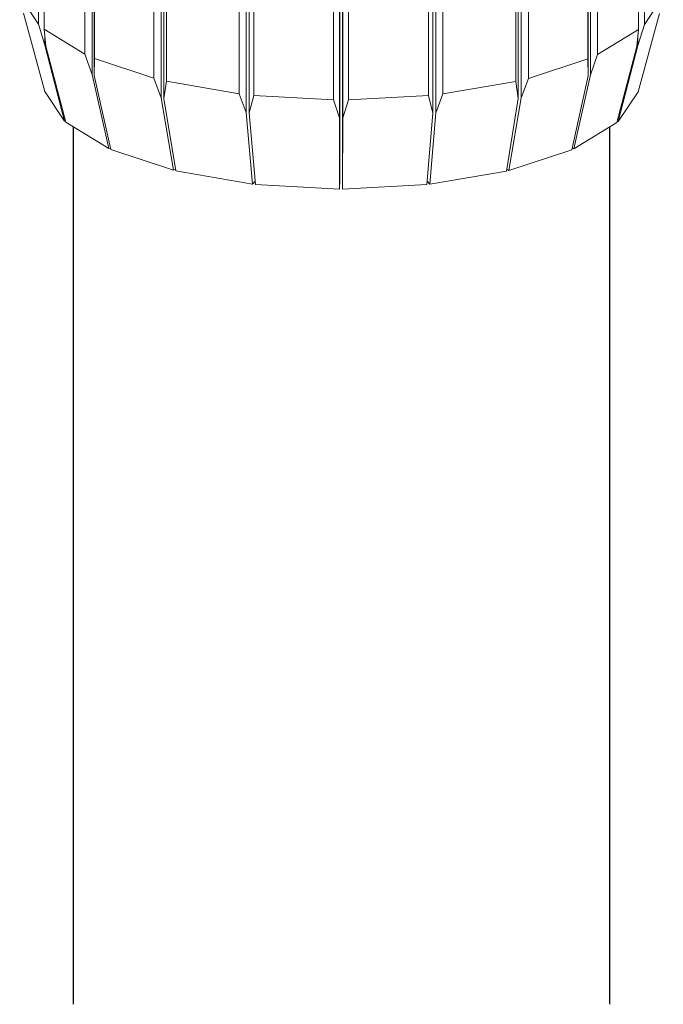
# Model space of a CAD drawing. Header units: millimetres. Extents: x -234509 to -203707, y -19731 to 120094.
# Tile 20 of 72: x -215390 to -214172, y 72270 to 74135. Entities that reach past the tile are written whole.
import ezdxf

# ---------------------------------------------------------------- set-up
doc = ezdxf.new("R2010")
doc.units = ezdxf.units.MM
for name, color, linetype, lineweight in [('N-CO-BC-BETONVORM-G', 50, 'Continuous', 25), ('N-CO-KC-KUNSTSTOFVORM-G', 7, 'Continuous', 13), ('N-CO-SC-STAALVORM-G', 10, 'Continuous', 25)]:
    doc.layers.add(name, color=color, linetype=linetype, lineweight=lineweight)

# ---------------------------------------------------------------- blocks, each defined once
blk = doc.blocks.new('GM_Wrijfstijl_boven_beschermpaal - GM_Wrijfstijl_boven_beschermpaal-3365226-_3D_ Copy 1 Copy 2')
at = {"layer": 'N-CO-KC-KUNSTSTOFVORM-G'}
for p, q in [((-159506.7, 73985.4), (-159506.7, 74787.5)), ((-159502, 74017.9), (-159502, 74782.7)), ((-159364.4, 73994.2), (-159364.4, 74759)), ((-159351.1, 73958.5), (-159351.1, 74760.6)), ((-159506.7, 73985.4), (-159502, 74017.9)), ((-159502, 74017.9), (-159364.4, 73994.2)), ((-159364.4, 73994.2), (-159351.1, 73958.5)), ((-159484.2, 73848.3), (-159506.7, 73985.4)), ((-159351.1, 73958.5), (-159339, 73823.2)), ((-159339, 73823.2), (-159484.2, 73848.3)), ((-159334, 73828.9), (-159339, 73823.2))]:
    blk.add_line(p, q, dxfattribs=at)
blk = doc.blocks.new('GM_Wrijfstijl_boven_beschermpaal - GM_Wrijfstijl_boven_beschermpaal-V88-_3D_ Copy 1 Copy 2')
at = {"layer": 'N-CO-KC-KUNSTSTOFVORM-G'}
for p, q in [((-159345.2, 73957.9), (-159345.2, 74760)), ((-159336.8, 73991.1), (-159336.8, 74755.9)), ((-159174, 74761.5), (-159174, 73832.2)), ((-159186, 73982.9), (-159186, 74747.7)), ((-159174.6, 73948.6), (-159174.6, 74750.7)), ((-159345.2, 73957.9), (-159336.8, 73991.1)), ((-159336.8, 73991.1), (-159186, 73982.9)), ((-159186, 73982.9), (-159174.6, 73948.6)), ((-159333.5, 73822.6), (-159345.2, 73957.9)), ((-159174.6, 73948.6), (-159174.3, 73813.9)), ((-159174.3, 73813.9), (-159333.5, 73822.6)), ((-159174, 73832.2), (-159174.3, 73813.9))]:
    blk.add_line(p, q, dxfattribs=at)
blk = doc.blocks.new('GM_Wrijfstijl_boven_beschermpaal - GM_Wrijfstijl_boven_beschermpaal-V89-_3D_ Copy 1 Copy 2')
at = {"layer": 'N-CO-KC-KUNSTSTOFVORM-G'}
for p, q in [((-159168.8, 74761.5), (-159168.8, 73832.2)), ((-159006.2, 73990.9), (-159006.2, 74755.7)), ((-158997.8, 73957.7), (-158997.8, 74759.8)), ((-159168.4, 73948.6), (-159168.4, 74750.7)), ((-159157.1, 73982.9), (-159157.1, 74747.7)), ((-159157.1, 73982.9), (-159006.2, 73990.9)), ((-159006.2, 73990.9), (-158997.8, 73957.7)), ((-159168.4, 73948.6), (-159157.1, 73982.9)), ((-158997.8, 73957.7), (-159009.3, 73822.4)), ((-159168.6, 73813.9), (-159168.4, 73948.6)), ((-159168.6, 73813.9), (-159168.8, 73832.2)), ((-159009.3, 73822.4), (-159168.6, 73813.9))]:
    blk.add_line(p, q, dxfattribs=at)
blk = doc.blocks.new('GM_Wrijfstijl_boven_beschermpaal - GM_Wrijfstijl_boven_beschermpaal-V90-_3D_ Copy 1 Copy 2')
at = {"layer": 'N-CO-KC-KUNSTSTOFVORM-G'}
for p, q in [((-158840.8, 74017.6), (-158840.8, 74782.4)), ((-158836, 73985.1), (-158836, 74787.2)), ((-158991.9, 73958.3), (-158991.9, 74760.5)), ((-158978.6, 73993.9), (-158978.6, 74758.7)), ((-158978.6, 73993.9), (-158840.8, 74017.6)), ((-158840.8, 74017.6), (-158836, 73985.1)), ((-158991.9, 73958.3), (-158978.6, 73993.9)), ((-158836, 73985.1), (-158858.4, 73848)), ((-159003.8, 73823), (-158991.9, 73958.3)), ((-158858.4, 73848), (-159003.8, 73823)), ((-159003.8, 73823), (-159008.8, 73828.8))]:
    blk.add_line(p, q, dxfattribs=at)
blk = doc.blocks.new('GM_Wrijfstijl_boven_beschermpaal - GM_Wrijfstijl_boven_beschermpaal-V91-_3D_ Copy 1 Copy 2')
at = {"layer": 'N-CO-KC-KUNSTSTOFVORM-G'}
for p, q in [((-158597.5, 74125.6), (-158597.5, 74890.4)), ((-158597.5, 74125.6), (-158561.7, 74179.1)), ((-158569.1, 74146.1), (-158609.3, 73998.2)), ((-158609.6, 74085.6), (-158597.5, 74125.6)), ((-158609.6, 74085.6), (-158609.6, 74104.8)), ((-158647.1, 73941.8), (-158609.6, 74085.6)), ((-158609.3, 73998.2), (-158647.1, 73941.8)), ((-158647.1, 73941.8), (-158648.7, 73942))]:
    blk.add_line(p, q, dxfattribs=at)
blk = doc.blocks.new('GM_Wrijfstijl_boven_beschermpaal - GM_Wrijfstijl_boven_beschermpaal-V93-_3D_ Copy 1 Copy 2')
at = {"layer": 'N-CO-KC-KUNSTSTOFVORM-G'}
for p, q in [((-158703.6, 74028.3), (-158703.6, 74830.4)), ((-158704.2, 74060.5), (-158704.2, 74825.3)), ((-158830.9, 73986.3), (-158830.9, 74788.4)), ((-158816.8, 74023.4), (-158816.8, 74788.2)), ((-158816.8, 74023.4), (-158704.2, 74060.5)), ((-158704.2, 74060.5), (-158703.6, 74028.3)), ((-158703.6, 74028.3), (-158734.8, 73888.3)), ((-158830.9, 73986.3), (-158816.8, 74023.4)), ((-158853.7, 73849.1), (-158830.9, 73986.3)), ((-158734.8, 73888.3), (-158853.7, 73849.1)), ((-158853.7, 73849.1), (-158857.9, 73851.4))]:
    blk.add_line(p, q, dxfattribs=at)
blk = doc.blocks.new('GM_Wrijfstijl_boven_beschermpaal - GM_Wrijfstijl_boven_beschermpaal-V94-_3D_ Copy 1 Copy 2')
at = {"layer": 'N-CO-KC-KUNSTSTOFVORM-G'}
for p, q in [((-158608.4, 74115.9), (-158608.4, 74880.7)), ((-158699.7, 74030), (-158699.7, 74832.1)), ((-158686, 74068.6), (-158686, 74833.4)), ((-158686, 74068.6), (-158608.4, 74115.9)), ((-158608.4, 74115.9), (-158611.9, 74083.6)), ((-158611.9, 74083.6), (-158649.3, 73939.9)), ((-158699.7, 74030), (-158686, 74068.6)), ((-158731.2, 73889.9), (-158699.7, 74030)), ((-158649.3, 73939.9), (-158731.2, 73889.9)), ((-158731.2, 73889.9), (-158734.3, 73890.8))]:
    blk.add_line(p, q, dxfattribs=at)
blk = doc.blocks.new('GM_Wrijfstijl_boven_beschermpaal - GM_Wrijfstijl_boven_beschermpaal-3591631-_3D_ Copy 1 Copy 2')
at = {"layer": 'N-CO-KC-KUNSTSTOFVORM-G'}
for p, q in [((-159638.8, 74830.9), (-159638.8, 74028.8)), ((-159638.2, 74825.8), (-159638.2, 74061)), ((-159525.9, 74788.6), (-159525.9, 74023.8)), ((-159511.8, 74788.8), (-159511.8, 73986.7)), ((-159638.8, 74028.8), (-159638.2, 74061)), ((-159638.2, 74061), (-159525.9, 74023.8)), ((-159607.5, 73888.8), (-159638.8, 74028.8)), ((-159525.9, 74023.8), (-159511.8, 73986.7)), ((-159511.8, 73986.7), (-159488.9, 73849.5)), ((-159488.9, 73849.5), (-159607.5, 73888.8)), ((-159484.7, 73851.7), (-159488.9, 73849.5))]:
    blk.add_line(p, q, dxfattribs=at)
blk = doc.blocks.new('GM_Wrijfstijl_boven_beschermpaal - GM_Wrijfstijl_boven_beschermpaal-V95-_3D_ Copy 1 Copy 2')
at = {"layer": 'N-CO-KC-KUNSTSTOFVORM-G'}
for p, q in [((-159733.5, 74881.3), (-159733.5, 74116.5)), ((-159656.3, 74833.9), (-159656.3, 74069.1)), ((-159642.6, 74832.6), (-159642.6, 74030.5)), ((-159733.5, 74116.5), (-159656.3, 74069.1)), ((-159730, 74084.2), (-159733.5, 74116.5)), ((-159692.6, 73940.4), (-159730, 74084.2)), ((-159656.3, 74069.1), (-159642.6, 74030.5)), ((-159642.6, 74030.5), (-159611.1, 73890.4)), ((-159611.1, 73890.4), (-159692.6, 73940.4)), ((-159608, 73891.2), (-159611.1, 73890.4))]:
    blk.add_line(p, q, dxfattribs=at)
blk = doc.blocks.new('GM_Wrijfstijl_boven_beschermpaal - GM_Wrijfstijl_boven_beschermpaal-V96-_3D_ Copy 1 Copy 2')
at = {"layer": 'N-CO-KC-KUNSTSTOFVORM-G'}
for p, q in [((-159744.3, 74891), (-159744.3, 74126.2)), ((-159779.7, 74179.7), (-159744.3, 74126.2)), ((-159732, 73998.8), (-159772.3, 74146.8)), ((-159744.3, 74126.2), (-159732.3, 74086.2)), ((-159732.3, 74105), (-159732.3, 74086.2)), ((-159732.3, 74086.2), (-159694.7, 73942.4)), ((-159694.7, 73942.4), (-159732, 73998.8)), ((-159693.1, 73942.6), (-159694.7, 73942.4))]:
    blk.add_line(p, q, dxfattribs=at)
blk = doc.blocks.new('GM_buispaal-Blauwverlaat - GM_buispaal-Blauwverlaat-3493027-_3D_ Copy 1 Copy 2')
at = {"layer": 'N-CO-SC-STAALVORM-G'}
for p, q in [((-159678.6, 73931.9), (-159678.6, 72269.9)), ((-158662.6, 72269.9), (-158662.6, 73931.8))]:
    blk.add_line(p, q, dxfattribs=at)

msp = doc.modelspace()

# ---------------------------------------------------------------- block references
at = {"layer": 'N-CO-BC-BETONVORM-G'}
for name in ['GM_buispaal-Blauwverlaat - GM_buispaal-Blauwverlaat-3493027-_3D_ Copy 1 Copy 2', 'GM_Wrijfstijl_boven_beschermpaal - GM_Wrijfstijl_boven_beschermpaal-V96-_3D_ Copy 1 Copy 2', 'GM_Wrijfstijl_boven_beschermpaal - GM_Wrijfstijl_boven_beschermpaal-V91-_3D_ Copy 1 Copy 2', 'GM_Wrijfstijl_boven_beschermpaal - GM_Wrijfstijl_boven_beschermpaal-V95-_3D_ Copy 1 Copy 2', 'GM_Wrijfstijl_boven_beschermpaal - GM_Wrijfstijl_boven_beschermpaal-V94-_3D_ Copy 1 Copy 2', 'GM_Wrijfstijl_boven_beschermpaal - GM_Wrijfstijl_boven_beschermpaal-3591631-_3D_ Copy 1 Copy 2', 'GM_Wrijfstijl_boven_beschermpaal - GM_Wrijfstijl_boven_beschermpaal-V93-_3D_ Copy 1 Copy 2', 'GM_Wrijfstijl_boven_beschermpaal - GM_Wrijfstijl_boven_beschermpaal-3365226-_3D_ Copy 1 Copy 2', 'GM_Wrijfstijl_boven_beschermpaal - GM_Wrijfstijl_boven_beschermpaal-V90-_3D_ Copy 1 Copy 2', 'GM_Wrijfstijl_boven_beschermpaal - GM_Wrijfstijl_boven_beschermpaal-V88-_3D_ Copy 1 Copy 2', 'GM_Wrijfstijl_boven_beschermpaal - GM_Wrijfstijl_boven_beschermpaal-V89-_3D_ Copy 1 Copy 2']:
    msp.add_blockref(name, (-55610.7, 0), dxfattribs=at)

doc.saveas('drawing.dxf')
